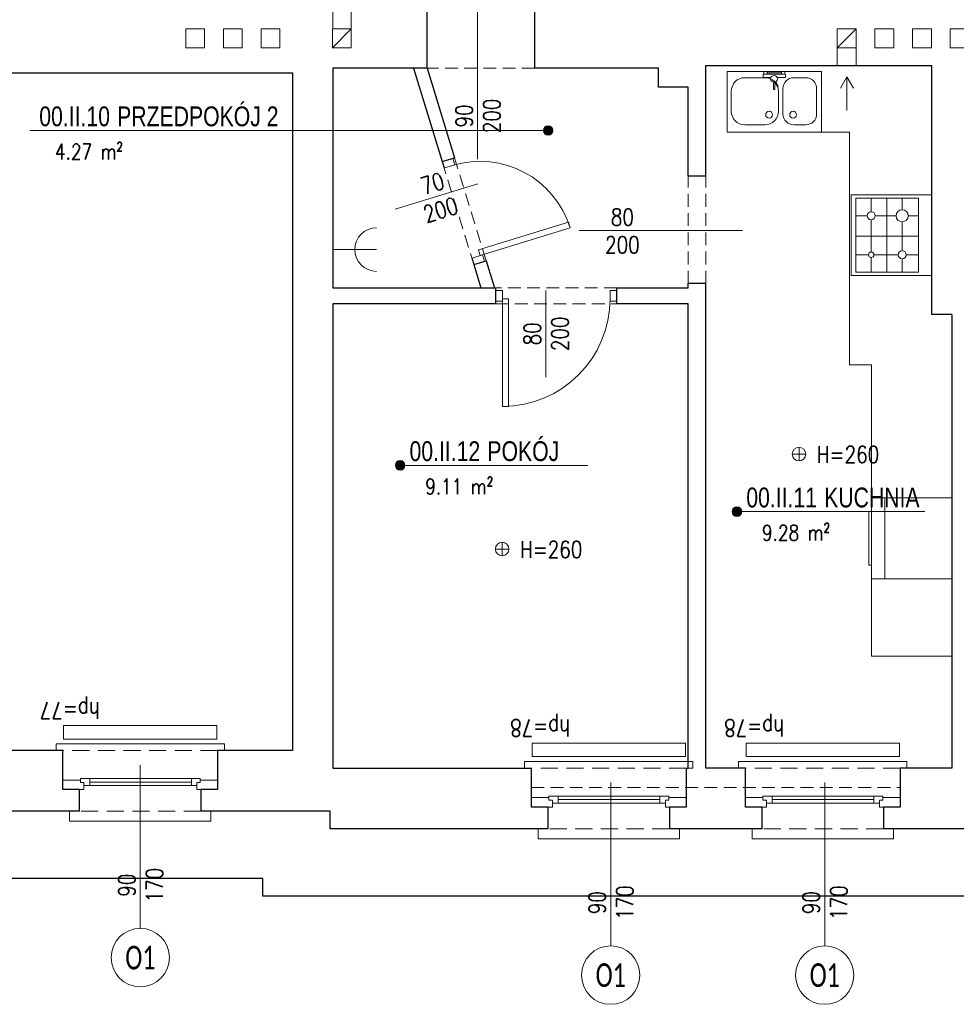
# Model space of a CAD drawing. Header units: millimetres. Extents: x 284606 to 628701, y -213781 to -93475.
# Tile 88 of 102: x 313534 to 314230, y -105059 to -104328. Entities that reach past the tile are written whole.
import ezdxf
from ezdxf.enums import TextEntityAlignment as Align

# ---------------------------------------------------------------- set-up
doc = ezdxf.new("R2010")
doc.units = ezdxf.units.MM
doc.linetypes.add('ACAD_ISO10W100', pattern=[18, 12, -3, 0, -3])
doc.linetypes.add('HIDDEN', pattern=[9.525, 6.35, -3.175])
doc.layers.get('0').update_dxf_attribs({"lineweight": 0})
for name, color, linetype, lineweight in [('!STR_Konstrukcja 0.20', 200, 'Continuous', 20), ('!STR_Konstrukcja 0.30', 64, 'Continuous', 30), ('!STR_Ocieplenie 0.05', 1, 'Continuous', 5), ('!STR_Opisy 0.09', 8, 'Continuous', 9), ('!STR_Przerywana 0.09', 8, 'HIDDEN', 9), ('!STR_Stolarka drzwiowa', 8, 'Continuous', 15), ('!STR_Stolarka okienna', 72, 'Continuous', 15), ('EKO Opisy 0.09', 8, 'Continuous', 9), ('I-ee-uziom', 4, 'Continuous', 30)]:
    doc.layers.add(name, color=color, linetype=linetype, lineweight=lineweight)
for name, color, linetype, lineweight, true_color in [('!STR_Oświetlenie', 7, 'ACAD_ISO10W100', 5, 0xefb42a), ('!STR_Wentylacja', 7, 'Continuous', 15, 0x3399ff), ('EKO Wyposażenie', 7, 'Continuous', 5, 0x919191)]:
    doc.layers.add(name, color=color, linetype=linetype, lineweight=lineweight, true_color=true_color)
doc.styles.add('AB_Arial', font='NirmalaS.ttf')
doc.styles.add('EKO 1-10', font='romans.shx', dxfattribs={"width": 0.8, "height": 15})
doc.styles.add('EKO 1-5', font='romans.shx', dxfattribs={"width": 0.8, "height": 10})
doc.styles.add('EKO CM 1-50', font='calibri.ttf', dxfattribs={"width": 0.8, "height": 12.5})

# ---------------------------------------------------------------- blocks, each defined once
blk = doc.blocks.new('*U166')
at = {"layer": '!STR_Opisy 0.09', "linetype": 'Continuous'}
blk.add_line((0, -153.49), (0, -32.16), dxfattribs=at)
at = {"layer": '!STR_Opisy 0.09', "linetype": 'Continuous', "style": 'EKO 1-5', "width": 0.8}
blk.add_attdef('HP=', (30.1, 14.63), '', height=12.5, rotation=180, dxfattribs=at)
at = {"layer": '!STR_Opisy 0.09', "ltscale": 0.7, "style": 'EKO 1-5', "width": 0.8}
blk.add_attdef('WYS', text='', height=12.5, rotation=270, dxfattribs=at).set_placement((-10.53, -121.38), align=Align.MIDDLE_CENTER)
at = {"layer": '!STR_Opisy 0.09', "linetype": 'Continuous', "style": 'EKO 1-5', "width": 0.8}
blk.add_attdef('SZER', text='', height=12.5, rotation=270, dxfattribs=at).set_placement((0, -121.38), align=Align.BOTTOM_CENTER)
blk = doc.blocks.new('*U100')
for p, q in [((0, -60), (0, 0)), ((0, 0), (60, 0)), ((10, -57.5), (10, -2.5)), ((10, -2.5), (56.5, -2.5)), ((22, -12.5), (22, -2.5)), ((33.5, -2.5), (33.5, -57.5)), ((45, -2.5), (45, -13.5)), ((56.5, -2.5), (56.5, -57.5)), ((60, 0), (60, -60)), ((10, -15.5), (19, -15.5)), ((22, -40), (22, -18.5)), ((25, -15.5), (43, -15.5)), ((45, -17.5), (45, -41.5)), ((47, -15.5), (56.5, -15.5)), ((10, -29.21), (56.5, -29.21)), ((17.5, -44.5), (10, -44.5)), ((22, -57.5), (22, -49)), ((42, -44.5), (26.5, -44.5)), ((45, -47.5), (45, -57.5)), ((56.5, -44.5), (48, -44.5)), ((56.5, -57.5), (10, -57.5)), ((5, -60), (0, -60)), ((60, -60), (5, -60)), ((5, -60), (5, -60))]:
    blk.add_line(p, q)
for centre, radius in [((22, -15.5), 3), ((45, -15.5), 2), ((22, -44.5), 4.5), ((45, -44.5), 3)]:
    blk.add_circle(centre, radius)
blk = doc.blocks.new('*U106')
blk.add_lwpolyline([(70, -45), (0, -45), (0, 0), (70, 0)], close=True)
for points in [[(20.65, -4.62), (11.65, -4.62, 0.414214), (3.65, -12.62), (3.65, -31.62, 0.414214), (11.65, -39.62), (20.65, -39.62, 0.414214), (28.65, -31.62), (28.65, -12.62, 0.414214)], [(41.98, -39.62), (56.98, -39.62, 0.414214), (66.98, -29.62), (66.98, -14.62, 0.414214), (56.98, -4.62), (41.98, -4.62, 0.414214), (31.98, -14.62), (31.98, -29.62, 0.414214)]]:
    blk.add_lwpolyline(points, format="xyb", close=True)
for centre in [(21.08, -32.13), (38.92, -32.13)]:
    blk.add_circle(centre, 2.54)
blk = doc.blocks.new('*U107')
for p, q in [((-4.86, 7.5), (-4.56, 1.8)), ((-2.89, 8.1), (-4.39, 8.02)), ((-0.37, 7.74), (-2.37, 7.63)), ((-1.54, -7.85), (-2.37, 7.63)), ((-2.37, 7.63), (-2.23, 5.14)), ((-0.23, 5.24), (-0.37, 7.74)), ((-11.09, 2.16), (-11.56, 1.63)), ((-11.56, 1.63), (-7.9, -0.12)), ((-7.56, 0.78), (-11.09, 2.16)), ((-2.23, 5.14), (-0.23, 5.24)), ((-0.67, -5.3), (-1.23, 5.19)), ((-13.44, -0.72), (-13.41, -1.22)), ((-7.96, -0.18), (-13.2, -0.46)), ((-13.15, -1.46), (-7.9, -1.18)), ((-4.31, -2.78), (-4.03, -7.98)), ((0.33, -5.24), (-1.67, -5.35)), ((-1.67, -5.35), (-1.54, -7.85)), ((0.46, -7.74), (0.33, -5.24)), ((-3.51, -8.45), (-2.01, -8.37)), ((-1.54, -7.85), (0.46, -7.74))]:
    blk.add_line(p, q)
blk.add_circle((-5.43, -0.54), 2.5)
for centre, radius, start, end in [((-4.36, 7.53), 0.5, 93.05823, 183.05823), ((-2.86, 7.61), 0.5, 3.05823, 93.05823), ((-13.19, -0.71), 0.25, 93.05823, 183.05823), ((-13.16, -1.21), 0.25, 183.05823, 273.05823), ((-3.54, -7.95), 0.5, 183.05823, 273.05823), ((-2.04, -7.87), 0.5, 273.05823, 3.05823)]:
    blk.add_arc(centre, radius, start, end)
blk = doc.blocks.new('*U101')
for p, q in [((30, 30), (30, -30)), ((30, 30), (90, 30)), ((80, 30), (80, -30)), ((90, 30), (90, -30)), ((30, -30), (90, -30))]:
    blk.add_line(p, q)
blk.add_lwpolyline([(90, -20), (92, -20), (92, 20), (90, 20)])
blk = doc.blocks.new('*U121')
at = {"layer": '!STR_Opisy 0.09', "linetype": 'Continuous'}
blk.add_line((0, -153.49), (0, -32.16), dxfattribs=at)
at = {"layer": '!STR_Opisy 0.09', "linetype": 'Continuous', "style": 'EKO 1-5', "width": 0.8}
blk.add_attdef('HP=', (50.53, 21.53), '', height=12.5, rotation=180, dxfattribs=at)
at = {"layer": '!STR_Opisy 0.09', "ltscale": 0.7, "style": 'EKO 1-5', "width": 0.8}
blk.add_attdef('WYS', text='', height=12.5, rotation=270, dxfattribs=at).set_placement((-10.53, -121.38), align=Align.MIDDLE_CENTER)
at = {"layer": '!STR_Opisy 0.09', "linetype": 'Continuous', "style": 'EKO 1-5', "width": 0.8}
blk.add_attdef('SZER', text='', height=12.5, rotation=270, dxfattribs=at).set_placement((0, -121.38), align=Align.BOTTOM_CENTER)
blk = doc.blocks.new('*U253')
at = {"layer": '!STR_Opisy 0.09', "linetype": 'Continuous'}
blk.add_line((32.21, 6.02), (32.21, -58.21), dxfattribs=at)
at = {"layer": '!STR_Stolarka drzwiowa'}
for points in [[(-5, 6.2), (0, 6.2), (0, -1.8), (-5, -1.8)], [(0, 0), (0, -80), (4.38, -80), (4.38, 0)], [(80, 6.2), (85, 6.2), (85, -1.8), (80, -1.8)]]:
    blk.add_lwpolyline(points, close=True, dxfattribs=at)
blk.add_arc((0, 0), 80, 270, 0, dxfattribs=at)
at = {"layer": '!STR_Opisy 0.09', "linetype": 'Continuous', "style": 'EKO 1-10', "width": 0.8}
blk.add_attdef('SZER', text='', height=12.5, rotation=90, dxfattribs=at).set_placement((32.21, -26.09), align=Align.BOTTOM_CENTER)
at = {"layer": '!STR_Opisy 0.09', "ltscale": 0.7, "style": 'EKO 1-10', "width": 0.8}
blk.add_attdef('WYS', text='', height=12.5, rotation=90, dxfattribs=at).set_placement((42.74, -26.09), align=Align.MIDDLE_CENTER)
blk = doc.blocks.new('wysokosc2')
at = {"ltscale": 2}
for points in [[(-5.06, 0.04), (5.03, 0.04)], [(0, 5.1), (0, -5.1)]]:
    blk.add_lwpolyline(points, dxfattribs=at)
blk.add_circle((0, 0), 5.03, dxfattribs=at)
at = {"ltscale": 2, "style": 'EKO 1-5', "width": 0.8}
blk.add_attdef('WYS', (13.29, -6.01), '', height=12.5, dxfattribs=at)
blk = doc.blocks.new('*U258')
at = {"layer": '!STR_Opisy 0.09', "linetype": 'Continuous'}
blk.add_line((-51.58, 13.98), (-51.58, -50.25), dxfattribs=at)
at = {"layer": '!STR_Stolarka drzwiowa'}
for points in [[(0, 0), (0, 70), (-4.38, 70), (-4.38, 0)], [(-70, -6.2), (-75, -6.2), (-75, 1.8), (-70, 1.8)], [(5, -6.2), (0, -6.2), (0, 1.8), (5, 1.8)]]:
    blk.add_lwpolyline(points, close=True, dxfattribs=at)
blk.add_arc((0, 0), 70, 90, 180, dxfattribs=at)
at = {"layer": '!STR_Opisy 0.09', "linetype": 'Continuous', "style": 'EKO 1-10', "width": 0.8}
blk.add_attdef('SZER', text='', height=12.5, rotation=90, dxfattribs=at).set_placement((-51.58, -18.13), align=Align.BOTTOM_CENTER)
at = {"layer": '!STR_Opisy 0.09', "ltscale": 0.7, "style": 'EKO 1-10', "width": 0.8}
blk.add_attdef('WYS', text='', height=12.5, rotation=90, dxfattribs=at).set_placement((-41.05, -18.13), align=Align.MIDDLE_CENTER)
blk = doc.blocks.new('*U459')
at = {"ltscale": 0.3}
blk.add_hatch(color=256, dxfattribs=at).paths.add_polyline_path([(-0.91, 50, 1), (6.82, 50, 1)])
at = {"ltscale": 1.5}
blk.add_line((17.59, 50), (154.57, 50), dxfattribs=at)
at = {"ltscale": 0.3}
blk.add_lwpolyline([(17.59, 50), (2.95, 50)], dxfattribs=at)
blk.add_circle((2.95, 50), 3.86, dxfattribs=at)
at = {"ltscale": 1.5, "width": 0.8}
for tag, p, height, style in [('NR_POM.', (10.51, 53.45), 16, 'AB_Arial'), ('NAZWA_POMIESZCZENIA', (66.91, 53.45), 16, 'AB_Arial'), ('POSADZKA', (9.08, 4), 12.5, 'EKO 1-5')]:
    blk.add_attdef(tag, p, '', height=height, rotation=0, dxfattribs=dict(at, style=style))
at = {"ltscale": 1.5, "style": 'EKO 1-5', "width": 0.8}
blk.add_attdef('POWIERZCHNIA', text='', height=12.5, rotation=0, dxfattribs=at).set_placement((78.06, 22.91), align=Align.BOTTOM_RIGHT)
blk = doc.blocks.new('*U466')
at = {"ltscale": 0.3}
blk.add_hatch(color=256, dxfattribs=at).paths.add_polyline_path([(417.63, 50, 1), (425.36, 50, 1)])
at = {"ltscale": 1.5}
blk.add_line((17.59, 50), (421.49, 50), dxfattribs=at)
at = {"ltscale": 0.3}
blk.add_lwpolyline([(17.59, 50), (2.95, 50)], dxfattribs=at)
blk.add_circle((421.49, 50), 3.86, dxfattribs=at)
at = {"ltscale": 1.5, "width": 0.8}
for tag, p, height, style in [('NR_POM.', (10.51, 53.45), 16, 'AB_Arial'), ('NAZWA_POMIESZCZENIA', (66.91, 53.45), 16, 'AB_Arial'), ('POSADZKA', (9.08, 4), 12.5, 'EKO 1-5')]:
    blk.add_attdef(tag, p, '', height=height, rotation=0, dxfattribs=dict(at, style=style))
at = {"ltscale": 1.5, "style": 'EKO 1-5', "width": 0.8}
blk.add_attdef('POWIERZCHNIA', text='', height=12.5, rotation=0, dxfattribs=at).set_placement((78.06, 22.91), align=Align.BOTTOM_RIGHT)
blk = doc.blocks.new('KÓLKO')
at = {"layer": '!STR_Opisy 0.09'}
blk.add_circle((0, -15.51), 15.51, dxfattribs=at)
at = {"layer": '!STR_Opisy 0.09', "style": 'EKO 1-10', "width": 0.8}
blk.add_attdef('NR', text='', height=15, dxfattribs=at).set_placement((0, -15.51), align=Align.MIDDLE_CENTER)
blk = doc.blocks.new('nowe gniazdko')
at = {"layer": '!STR_Oświetlenie', "color": 3, "linetype": 'ByBlock', "lineweight": 5, "ltscale": 0.5, "true_color": 0x00f000}
blk.add_line((0, 32.44), (0, 0), dxfattribs=at)
blk.add_arc((0, 32.44), 16.22, 180, 0, dxfattribs=at)

msp = doc.modelspace()

# ---------------------------------------------------------------- linework, layer by layer
at = {"layer": '!STR_Konstrukcja 0.20', "color": 253, "linetype": 'Continuous', "lineweight": 15, "true_color": 0x999999}
for points in [[(313681.12, -104870.69), (313686.12, -104870.69), (313686.12, -104865.69), (313561.12, -104865.69), (313561.12, -104870.69), (313566.12, -104870.69)], [(314029.24, -104883.69), (314034.24, -104883.69), (314034.24, -104878.69), (313909.24, -104878.69), (313909.24, -104883.69), (313914.24, -104883.69)], [(314188.24, -104883.69), (314193.24, -104883.69), (314193.24, -104878.69), (314068.24, -104878.69), (314068.24, -104883.69), (314073.24, -104883.69)], [(313668.62, -104915.69), (313676.12, -104915.69), (313676.12, -104923.19), (313571.12, -104923.19), (313571.12, -104915.69), (313578.62, -104915.69)], [(314016.74, -104928.69), (314024.24, -104928.69), (314024.24, -104936.19), (313919.24, -104936.19), (313919.24, -104928.69), (313926.74, -104928.69)], [(314175.74, -104928.69), (314183.24, -104928.69), (314183.24, -104936.19), (314078.24, -104936.19), (314078.24, -104928.69), (314085.74, -104928.69)]]:
    msp.add_lwpolyline(points, dxfattribs=at)
at = {"layer": '!STR_Konstrukcja 0.30', "color": 8, "ltscale": 1.5}
for p, q in [((313836.74, -104363.69), (313836.74, -104320.69)), ((313916.74, -104363.69), (313916.74, -104320.69)), ((314030.74, -104443.69), (314030.74, -104377.69)), ((314043.74, -104443.69), (314043.74, -104377.69)), ((313848, -104433), (313857.14, -104430.19)), ((314030.74, -104443.69), (314043.74, -104443.69)), ((313871.46, -104509.48), (313880.6, -104506.68)), ((313887.74, -104538.69), (313887.74, -104526.69)), ((313977.74, -104538.69), (313977.74, -104526.69))]:
    msp.add_line(p, q, dxfattribs=at)
for points in [[(313399.74, -104367), (313736.74, -104367), (313736.74, -104870.69), (313681.12, -104870.69)], [(313836.74, -104363.69), (313766.74, -104363.69), (313766.74, -104526.69), (313887.74, -104526.69)], [(313826.74, -104363.69), (313848, -104433)], [(313836.74, -104363.69), (313857.14, -104430.19)], [(314008.74, -104363.69), (313916.74, -104363.69)], [(314030.74, -104377.69), (314008.74, -104377.69), (314008.74, -104363.69)], [(314043.74, -104377.69), (314043.74, -104361.69), (314211.74, -104361.69)], [(314226.74, -104546.69), (314211.74, -104546.69), (314211.74, -104361.69)], [(313880.6, -104506.68), (313886.74, -104526.69)], [(313871.46, -104509.48), (313876.74, -104526.69)], [(313977.74, -104526.69), (314030.74, -104526.69), (314030.74, -104523.69)], [(314043.74, -104537.69), (314043.74, -104537.69), (314043.74, -104523.69), (314030.74, -104523.69)], [(313887.74, -104538.69), (313766.74, -104538.69), (313766.74, -104883.69), (313914.24, -104883.69)], [(314029.24, -104883.69), (314030.74, -104883.69), (314030.74, -104538.69), (313977.74, -104538.69)], [(314073.24, -104883.69), (314043.74, -104883.69), (314043.74, -104537.69)], [(314226.74, -104546.69), (314226.74, -104883.69), (314188.24, -104883.69)], [(314489.38, -104909.69), (314321.88, -104909.69), (314321.88, -104928.69), (314175.74, -104928.69)]]:
    msp.add_lwpolyline(points, dxfattribs=at)
at = {"layer": '!STR_Konstrukcja 0.30', "color": 253, "ltscale": 1.5, "true_color": 0x999999}
for points in [[(313566.12, -104870.69), (313522.12, -104870.69)], [(313578.62, -104915.69), (313509.62, -104915.69)], [(313926.74, -104928.69), (313764.75, -104928.69), (313764.75, -104915.69), (313668.62, -104915.69)], [(314085.74, -104928.69), (314016.74, -104928.69)]]:
    msp.add_lwpolyline(points, dxfattribs=at)
at = {"layer": '!STR_Konstrukcja 0.30', "color": 253, "ltscale": 2, "true_color": 0x999999}
for points in [[(313578.62, -104915.69), (313578.62, -104899.56), (313566.12, -104899.56), (313566.12, -104870.69)], [(313681.12, -104870.69), (313681.12, -104899.56), (313668.62, -104899.56), (313668.62, -104915.69)], [(313926.74, -104928.69), (313926.74, -104912.56), (313914.24, -104912.56), (313914.24, -104883.69)], [(314029.24, -104883.69), (314029.24, -104912.56), (314016.74, -104912.56), (314016.74, -104928.69)], [(314085.74, -104928.69), (314085.74, -104912.56), (314073.24, -104912.56), (314073.24, -104883.69)], [(314188.24, -104883.69), (314188.24, -104912.56), (314175.74, -104912.56), (314175.74, -104928.69)]]:
    msp.add_lwpolyline(points, dxfattribs=at)
at = {"layer": '!STR_Przerywana 0.09', "color": 8, "ltscale": 1.5}
for p, q in [((313916.74, -104363.69), (313836.74, -104363.69)), ((313848, -104433), (313871.46, -104509.48)), ((313880.6, -104506.68), (313857.14, -104430.19)), ((314030.74, -104523.69), (314030.74, -104443.69)), ((314043.74, -104523.69), (314043.74, -104443.69)), ((313977.74, -104526.69), (313887.74, -104526.69)), ((313887.74, -104538.69), (313977.74, -104538.69))]:
    msp.add_line(p, q, dxfattribs=at)
at = {"layer": '!STR_Przerywana 0.09', "color": 253, "ltscale": 2, "true_color": 0x999999}
for points in [[(313681.12, -104870.69), (313566.12, -104870.69)], [(314029.24, -104883.69), (313914.24, -104883.69)], [(314188.24, -104883.69), (314073.24, -104883.69)], [(313668.62, -104915.69), (313578.62, -104915.69)], [(314016.74, -104928.69), (313926.74, -104928.69)], [(314175.74, -104928.69), (314085.74, -104928.69)]]:
    msp.add_lwpolyline(points, dxfattribs=at)
at = {"layer": '!STR_Przerywana 0.09', "color": 253, "ltscale": 1.5, "true_color": 0x999999}
msp.add_lwpolyline([(313914.24, -104883.69), (313914.24, -104898.13), (314188.24, -104898.13), (314188.24, -104883.69)], dxfattribs=at)
at = {"layer": '!STR_Stolarka okienna', "color": 253, "ltscale": 0.3, "true_color": 0x999999}
for points in [[(313566.12, -104892.52), (313566.12, -104899.56), (313581.68, -104899.56), (313581.68, -104894.43), (313579.18, -104894.43), (313579.18, -104892.52), (313566.12, -104892.52)], [(313579.18, -104891.45), (313579.18, -104894.43), (313581.68, -104894.43), (313581.68, -104896.58), (313665.72, -104896.58), (313665.72, -104894.43), (313668.22, -104894.43), (313668.22, -104891.45), (313579.18, -104891.45)], [(313586.11, -104891.45), (313586.11, -104896.58)], [(313586.11, -104894.01), (313661.62, -104894.01)], [(313661.62, -104896.58), (313661.62, -104891.45)], [(313681.12, -104892.52), (313681.12, -104899.56), (313665.72, -104899.56), (313665.72, -104894.43), (313668.22, -104894.43), (313668.22, -104892.52), (313681.12, -104892.52)], [(313914.24, -104905.52), (313914.24, -104912.56), (313929.81, -104912.56), (313929.81, -104907.43), (313927.31, -104907.43), (313927.31, -104905.52), (313914.24, -104905.52)], [(313927.31, -104904.45), (313927.31, -104907.43), (313929.81, -104907.43), (313929.81, -104909.58), (314013.84, -104909.58), (314013.84, -104907.43), (314016.34, -104907.43), (314016.34, -104904.45), (313927.31, -104904.45)], [(313934.24, -104904.45), (313934.24, -104909.58)], [(313934.24, -104907.01), (314009.74, -104907.01)], [(314009.74, -104909.58), (314009.74, -104904.45)], [(314029.24, -104905.52), (314029.24, -104912.56), (314013.84, -104912.56), (314013.84, -104907.43), (314016.34, -104907.43), (314016.34, -104905.52), (314029.24, -104905.52)], [(314073.24, -104905.52), (314073.24, -104912.56), (314088.81, -104912.56), (314088.81, -104907.43), (314086.31, -104907.43), (314086.31, -104905.52), (314073.24, -104905.52)], [(314086.31, -104904.45), (314086.31, -104907.43), (314088.81, -104907.43), (314088.81, -104909.58), (314172.84, -104909.58), (314172.84, -104907.43), (314175.34, -104907.43), (314175.34, -104904.45), (314086.31, -104904.45)], [(314093.24, -104904.45), (314093.24, -104909.58)], [(314093.24, -104907.01), (314168.74, -104907.01)], [(314168.74, -104909.58), (314168.74, -104904.45)], [(314188.24, -104905.52), (314188.24, -104912.56), (314172.84, -104912.56), (314172.84, -104907.43), (314175.34, -104907.43), (314175.34, -104905.52), (314188.24, -104905.52)]]:
    msp.add_lwpolyline(points, dxfattribs=at)
at = {"layer": '!STR_Wentylacja', "color": 8, "ltscale": 1.5}
for p, q in [((313766.66, -104320.69), (313766.66, -104334.44)), ((313780.41, -104334.44), (313780.41, -104319.7)), ((313766.41, -104348.44), (313780.41, -104334.44)), ((314141.45, -104348.44), (314155.45, -104334.44)), ((314141.45, -104348.44), (314141.45, -104361.69)), ((314155.45, -104348.44), (314155.45, -104361.69))]:
    msp.add_line(p, q, dxfattribs=at)
for points in [[(313657.41, -104334.44), (313657.41, -104348.44), (313671.41, -104348.44), (313671.41, -104334.44)], [(313685.41, -104334.44), (313685.41, -104348.44), (313699.41, -104348.44), (313699.41, -104334.44)], [(313713.41, -104334.44), (313713.41, -104348.44), (313727.41, -104348.44), (313727.41, -104334.44)], [(313766.41, -104334.44), (313766.41, -104348.44), (313780.41, -104348.44), (313780.41, -104334.44)], [(314141.45, -104334.44), (314141.45, -104348.44), (314155.45, -104348.44), (314155.45, -104334.44)], [(314169.45, -104334.44), (314169.45, -104348.44), (314183.45, -104348.44), (314183.45, -104334.44)], [(314197.45, -104334.44), (314197.45, -104348.44), (314211.45, -104348.44), (314211.45, -104334.44)], [(314225.45, -104334.44), (314225.45, -104348.44), (314239.45, -104348.44), (314239.45, -104334.44)]]:
    msp.add_lwpolyline(points, close=True, dxfattribs=at)
msp.add_lwpolyline([(314148.73, -104395.15), (314148.73, -104370.09), (314153.59, -104378.51), (314148.73, -104370.09), (314143.87, -104378.51)], dxfattribs=at)
at = {"color": 8}
msp.add_lwpolyline([(313680.53, -104852.1), (313680.53, -104862.1), (313566.7, -104862.1), (313566.7, -104852.1)], close=True, dxfattribs=at)
at = {"color": 253, "true_color": 0x999999}
for points in [[(314028.65, -104865.1), (314028.65, -104875.1), (313914.83, -104875.1), (313914.83, -104865.1)], [(314187.65, -104865.1), (314187.65, -104875.1), (314073.83, -104875.1), (314073.83, -104865.1)]]:
    msp.add_lwpolyline(points, close=True, dxfattribs=at)
at = {"layer": 'EKO Wyposażenie', "color": 8, "ltscale": 0.3}
msp.add_lwpolyline([(314129.77, -104411.05), (314150.71, -104411.05), (314150.71, -104584.12), (314166.88, -104584.12), (314166.88, -104800.59), (314226.74, -104800.59)], dxfattribs=at)
at = {"layer": 'I-ee-uziom', "ltscale": 1.5}
msp.add_lwpolyline([(312811.74, -103801.69), (313336.29, -103801.69), (313336.29, -103704.69), (314338.73, -103704.69), (314338.73, -103717.7), (314817.08, -103717.78), (314817.08, -104959.69), (314391.88, -104959.69), (314391.88, -104978.69), (313714.75, -104978.69), (313714.75, -104965.69), (313249.49, -104965.69), (313249.49, -104959.69), (312824.74, -104959.69), (312824.74, -104413.34), (312811.74, -104413.34)], close=True, dxfattribs=at)

# ---------------------------------------------------------------- block references
at = {"layer": '!STR_Konstrukcja 0.30', "color": 8, "ltscale": 1.5}
ref = msp.add_blockref('*U121', (313874.28, -104277.68), dxfattribs=dict(at, xscale=-1))
ref.add_attrib('SZER', '90', dxfattribs={"layer": '!STR_Opisy 0.09', "linetype": 'Continuous', "height": 12.5, "rotation": 90, "style": 'EKO 1-5', "width": 0.8}).set_placement((313874.28, -104399.06), align=Align.BOTTOM_CENTER)
ref.add_attrib('WYS', '200', dxfattribs={"layer": '!STR_Opisy 0.09', "ltscale": 0.7, "height": 12.5, "rotation": 90, "style": 'EKO 1-5', "width": 0.8}).set_placement((313884.81, -104399.06), align=Align.MIDDLE_CENTER)
ref = msp.add_blockref('*U121', (314103.24, -104484.31), dxfattribs=dict(at, xscale=-1, rotation=270))
ref.add_attrib('SZER', '80', dxfattribs={"layer": '!STR_Opisy 0.09', "linetype": 'Continuous', "height": 12.5, "style": 'EKO 1-5', "width": 0.8}).set_placement((313981.86, -104484.31), align=Align.BOTTOM_CENTER)
ref.add_attrib('WYS', '200', dxfattribs={"layer": '!STR_Opisy 0.09', "ltscale": 0.7, "height": 12.5, "style": 'EKO 1-5', "width": 0.8}).set_placement((313981.86, -104494.84), align=Align.MIDDLE_CENTER)
ref = msp.add_blockref('*U166', (313623.7, -104849.25), dxfattribs=dict(at, xscale=-1))
ref.add_attrib('SZER', '90', dxfattribs={"layer": '!STR_Opisy 0.09', "linetype": 'Continuous', "height": 12.5, "rotation": 90, "style": 'EKO 1-5', "width": 0.8}).set_placement((313623.7, -104970.62), align=Align.BOTTOM_CENTER)
ref.add_attrib('WYS', '170', dxfattribs={"layer": '!STR_Opisy 0.09', "ltscale": 0.7, "height": 12.5, "rotation": 90, "style": 'EKO 1-5', "width": 0.8}).set_placement((313634.23, -104970.62), align=Align.MIDDLE_CENTER)
ref.add_attrib('HP=', 'hp=77', (313593.6, -104834.61), dxfattribs={"layer": '!STR_Opisy 0.09', "linetype": 'Continuous', "height": 12.5, "rotation": 180, "style": 'EKO 1-5', "width": 0.8})
ref = msp.add_blockref('*U166', (313973.15, -104862.25), dxfattribs=dict(at, xscale=-1))
ref.add_attrib('SZER', '90', dxfattribs={"layer": '!STR_Opisy 0.09', "linetype": 'Continuous', "height": 12.5, "rotation": 90, "style": 'EKO 1-5', "width": 0.8}).set_placement((313973.15, -104983.62), align=Align.BOTTOM_CENTER)
ref.add_attrib('WYS', '170', dxfattribs={"layer": '!STR_Opisy 0.09', "ltscale": 0.7, "height": 12.5, "rotation": 90, "style": 'EKO 1-5', "width": 0.8}).set_placement((313983.68, -104983.62), align=Align.MIDDLE_CENTER)
ref.add_attrib('HP=', 'hp=78', (313943.05, -104847.61), dxfattribs={"layer": '!STR_Opisy 0.09', "linetype": 'Continuous', "height": 12.5, "rotation": 180, "style": 'EKO 1-5', "width": 0.8})
ref = msp.add_blockref('*U166', (314132.15, -104862.25), dxfattribs=dict(at, xscale=-1))
ref.add_attrib('SZER', '90', dxfattribs={"layer": '!STR_Opisy 0.09', "linetype": 'Continuous', "height": 12.5, "rotation": 90, "style": 'EKO 1-5', "width": 0.8}).set_placement((314132.15, -104983.62), align=Align.BOTTOM_CENTER)
ref.add_attrib('WYS', '170', dxfattribs={"layer": '!STR_Opisy 0.09', "ltscale": 0.7, "height": 12.5, "rotation": 90, "style": 'EKO 1-5', "width": 0.8}).set_placement((314142.68, -104983.62), align=Align.MIDDLE_CENTER)
ref.add_attrib('HP=', 'hp=78', (314102.05, -104847.61), dxfattribs={"layer": '!STR_Opisy 0.09', "linetype": 'Continuous', "height": 12.5, "rotation": 180, "style": 'EKO 1-5', "width": 0.8})
at = {"layer": '!STR_Ocieplenie 0.05', "color": 8, "rotation": 270}
msp.add_blockref('nowe gniazdko', (313766.74, -104498.33), dxfattribs=at)
at = {"layer": '!STR_Opisy 0.09', "color": 8}
ref = msp.add_blockref('*U466', (313538.95, -104455.91), dxfattribs=dict(at, xscale=0.9199999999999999, yscale=0.9199999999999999, zscale=0.9199999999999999))
ref.add_attrib('NAZWA_POM', 'PRZEDPOKÓJ 2', (313606.49, -104406.74), dxfattribs={"layer": '0', "ltscale": 1.5, "height": 14.72, "rotation": 0, "style": 'AB_Arial', "width": 0.8})
ref.add_attrib('NUMER_POM', '00.II.10', (313548.62, -104406.74), dxfattribs={"layer": '0', "ltscale": 1.5, "height": 14.72, "rotation": 0, "style": 'AB_Arial', "width": 0.8})
ref.add_attrib('R-SURF', '4.27 m²', dxfattribs={"layer": '0', "ltscale": 1.5, "height": 11.5, "rotation": 0, "style": 'EKO 1-5', "width": 0.8}).set_placement((313610.76, -104434.83), align=Align.BOTTOM_RIGHT)
ref = msp.add_blockref('*U459', (313814.03, -104704.69), dxfattribs=dict(at, xscale=0.9199999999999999, yscale=0.9199999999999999, zscale=0.9199999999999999))
ref.add_attrib('NAZWA_POM', 'POKÓJ', (313881.57, -104655.52), dxfattribs={"layer": '0', "ltscale": 1.5, "height": 14.72, "rotation": 0, "style": 'AB_Arial', "width": 0.8})
ref.add_attrib('NUMER_POM', '00.II.12', (313823.7, -104655.52), dxfattribs={"layer": '0', "ltscale": 1.5, "height": 14.72, "rotation": 0, "style": 'AB_Arial', "width": 0.8})
ref.add_attrib('R-SURF', '9.11 m²', dxfattribs={"layer": '0', "ltscale": 1.5, "height": 11.5, "rotation": 0, "style": 'EKO 1-5', "width": 0.8}).set_placement((313885.84, -104683.62), align=Align.BOTTOM_RIGHT)
ref = msp.add_blockref('wysokosc2', (314113.09, -104650.34), dxfattribs=dict(at, xscale=-1, rotation=180))
ref.add_attrib('WYS', 'H=260', (314126.38, -104656.83), dxfattribs={"layer": '0', "ltscale": 2, "height": 12.5, "style": 'EKO 1-5', "width": 0.8})
ref = msp.add_blockref('*U459', (314064.25, -104739.11), dxfattribs=dict(at, xscale=0.9199999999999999, yscale=0.9199999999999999, zscale=0.9199999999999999))
ref.add_attrib('NAZWA_POM', 'KUCHNIA', (314131.79, -104689.94), dxfattribs={"layer": '0', "ltscale": 1.5, "height": 14.72, "rotation": 0, "style": 'AB_Arial', "width": 0.8})
ref.add_attrib('NUMER_POM', '00.II.11', (314073.92, -104689.94), dxfattribs={"layer": '0', "ltscale": 1.5, "height": 14.72, "rotation": 0, "style": 'AB_Arial', "width": 0.8})
ref.add_attrib('R-SURF', '9.28 m²', dxfattribs={"layer": '0', "ltscale": 1.5, "height": 11.5, "rotation": 0, "style": 'EKO 1-5', "width": 0.8}).set_placement((314136.06, -104718.03), align=Align.BOTTOM_RIGHT)
ref = msp.add_blockref('wysokosc2', (313892.54, -104720.92), dxfattribs=dict(at, xscale=-1, rotation=180))
ref.add_attrib('WYS', 'H=260', (313905.83, -104727.42), dxfattribs={"layer": '0', "ltscale": 2, "height": 12.5, "style": 'EKO 1-5', "width": 0.8})
at = {"layer": '!STR_Stolarka drzwiowa', "color": 8, "ltscale": 0.3, "rotation": 287.0533147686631}
msp.add_blockref('*U258', (313876.13, -104502.82), dxfattribs=at).add_auto_attribs({'WYS': '200', 'SZER': '70'})
at = {"layer": '!STR_Stolarka drzwiowa', "color": 8, "ltscale": 0.3}
msp.add_blockref('*U253', (313892.74, -104534.89), dxfattribs=at).add_auto_attribs({'WYS': '200', 'SZER': '80'})
at = {"layer": 'EKO Opisy 0.09', "color": 8}
ref = msp.add_blockref('KÓLKO', (313623.7, -105002.74), dxfattribs=dict(at, xscale=1.4, yscale=1.4, zscale=1.4))
ref.add_attrib('NR', 'O1', dxfattribs={"height": 17.5, "style": 'EKO CM 1-50', "width": 0.7}).set_placement((313623.7, -105024.45), align=Align.MIDDLE_CENTER)
ref = msp.add_blockref('KÓLKO', (313973.15, -105015.74), dxfattribs=dict(at, xscale=1.4, yscale=1.4, zscale=1.4))
ref.add_attrib('NR', 'O1', dxfattribs={"height": 17.5, "style": 'EKO CM 1-50', "width": 0.7}).set_placement((313973.15, -105037.45), align=Align.MIDDLE_CENTER)
ref = msp.add_blockref('KÓLKO', (314132.15, -105015.74), dxfattribs=dict(at, xscale=1.4, yscale=1.4, zscale=1.4))
ref.add_attrib('NR', 'O1', dxfattribs={"height": 17.5, "style": 'EKO CM 1-50', "width": 0.7}).set_placement((314132.15, -105037.45), align=Align.MIDDLE_CENTER)
at = {"layer": 'EKO Wyposażenie', "color": 8, "ltscale": 0.3, "xscale": -1}
msp.add_blockref('*U106', (314129.77, -104366.05), dxfattribs=at)
at = {"layer": 'EKO Wyposażenie', "color": 8, "xscale": -1, "rotation": 273.0582290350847}
msp.add_blockref('*U107', (314094.77, -104366.05), dxfattribs=at)
at = {"layer": 'EKO Wyposażenie', "color": 8, "rotation": 180}
msp.add_blockref('*U100', (314211.74, -104517.74), dxfattribs=at)
at = {"layer": 'EKO Wyposażenie', "color": 8, "xscale": -1}
msp.add_blockref('*U101', (314256.88, -104712.94), dxfattribs=at)

doc.saveas('drawing.dxf')
